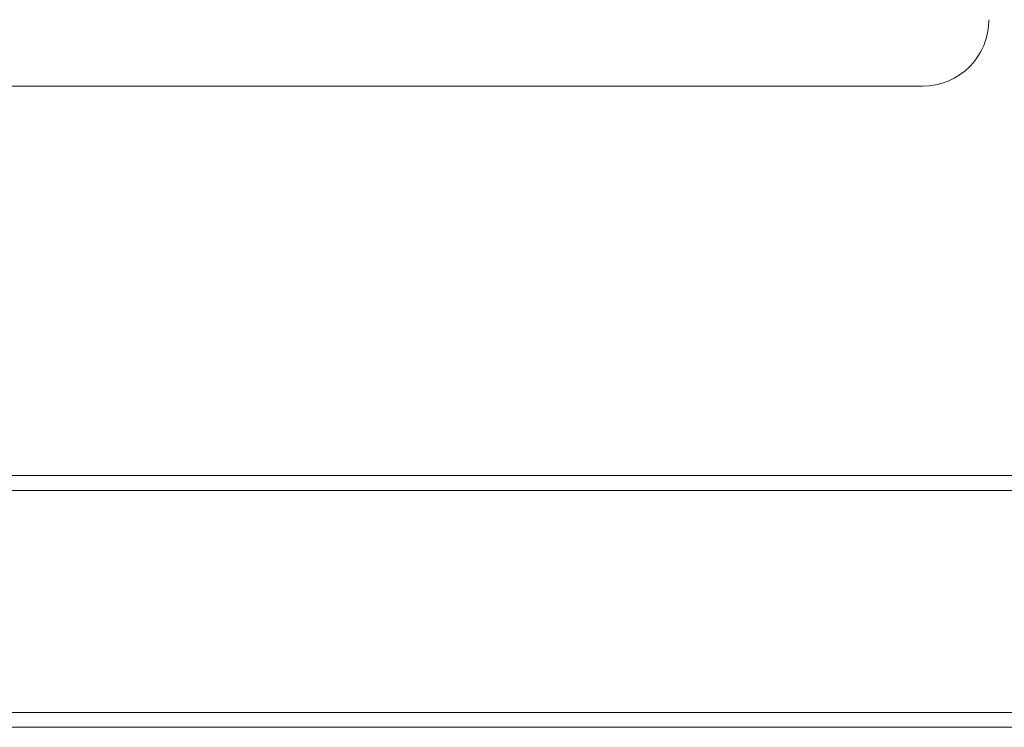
# Model space of a CAD drawing. Header units: millimetres. Extents: x 10908 to 11424, y -3584 to -2973.
# Tile 18 of 50: x 11110 to 11124, y -3470 to -3460. Entities that reach past the tile are written whole.
import ezdxf

# ---------------------------------------------------------------- set-up
doc = ezdxf.new("R2010")
doc.units = ezdxf.units.MM
doc.layers.add('1', color=7, linetype='Continuous', true_color=0xffffff)

msp = doc.modelspace()

# ---------------------------------------------------------------- linework, layer by layer
at = {"layer": '1', "color": 7, "linetype": 'Continuous', "lineweight": 18}
for p, q in [((11122.556, -3461.104), (11085.656, -3461.104)), ((11126.07, -3466.364), (11075.606, -3466.364)), ((11126.07, -3466.564), (11075.606, -3466.564)), ((11075.606, -3469.564), (11283.206, -3469.564)), ((11075.606, -3469.764), (11283.206, -3469.764))]:
    msp.add_line(p, q, dxfattribs=at)
msp.add_arc((11122.556, -3460.204), 0.9, 270, 0, dxfattribs=at)

doc.saveas('drawing.dxf')
